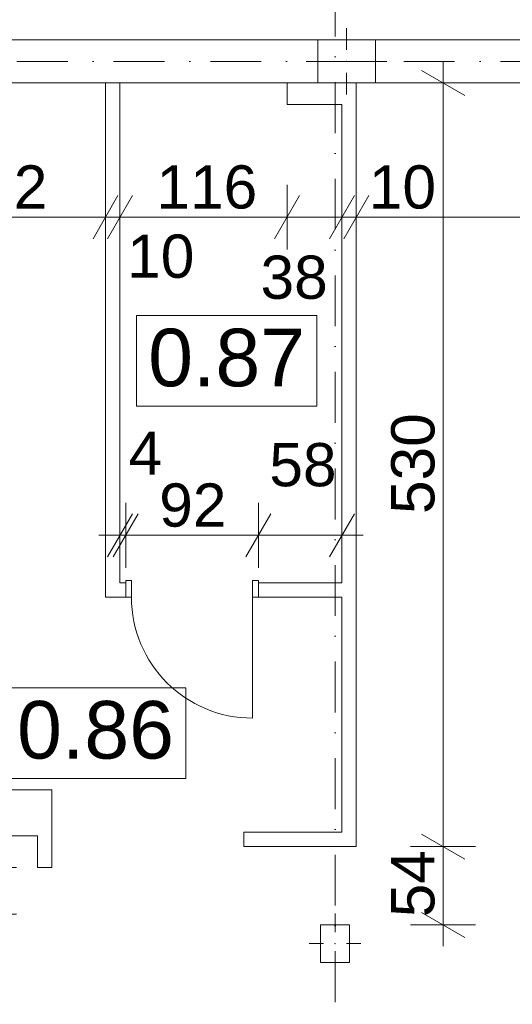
# Model space of a CAD drawing. Extents: x -283435 to 14216, y -77540 to 30522.
# Tile 53 of 177: x -208390 to -204975, y -29646 to -22810. Entities that reach past the tile are written whole.
import ezdxf

# ---------------------------------------------------------------- set-up
doc = ezdxf.new("R2010")
doc.units = 0
doc.header["$MEASUREMENT"] = 0
doc.linetypes.add('Kropki i Kreski', pattern=[670.277762, 352.777767, -176.388884, 0, -141.111112])
for name, color, linetype in [('Drzwi ArchiCAD', 7, 'Continuous'), ('SŁUPY', 7, 'Continuous'), ('WYMIARY', 7, 'Continuous'), ('ŚCIANY', 7, 'Continuous')]:
    doc.layers.add(name, color=color, linetype=linetype)
for name, color, linetype, lineweight in [('Drzwi ArchiCAD_Nr_Pióra__3', 3, 'Continuous', 18), ('Drzwi ArchiCAD_Nr_Pióra__7', 7, 'Continuous', 18), ('OPISY_Nr_Pióra__65', 65, 'Continuous', 18), ('OPISY_Nr_Pióra__86', 86, 'Continuous', 18), ('OSIE_Nr_Pióra__7', 7, 'Continuous', 18), ('SŁUPY_Nr_Pióra__20', 20, 'Continuous', 18), ('WYMIARY_Nr_Pióra__4', 4, 'Continuous', 18), ('WYMIARY_Nr_Pióra__5', 5, 'Continuous', 18), ('ŚCIANY_Nr_Pióra__7', 7, 'Continuous', 18)]:
    doc.layers.add(name, color=color, linetype=linetype, lineweight=lineweight)
doc.layers.add('SŁUPY_Nr_Pióra__28', color=7, linetype='Continuous', lineweight=18, true_color=0x260900)
doc.styles.add('GENERATED_STYLE_1', font='arial.ttf')
doc.styles.add('GENERATED_STYLE_2', font='txt')
doc.dimstyles.new('GENERATED_STYLE__1', dxfattribs={"dimtxt": 300, "dimasz": 228, "dimexe": 0.18, "dimexo": 0, "dimgap": 0.09, "dimtad": 1, "dimdec": 0, "dimlfac": 0.1, "dimzin": 0, "dimdsep": 46, "dimtxsty": 'GENERATED_STYLE_2', "dimblk": 'ARROWHEAD_2', "dimblk1": 'ARROWHEAD_2', "dimblk2": 'ARROWHEAD_2', "dimcen": 0.09, "dimclrd": 256, "dimclre": 256, "dimclrt": 256, "dimazin": 0, "dimtfac": 1, "dimtdec": 4, "dimtmove": 0, "dimatfit": 3, "dimfxl": 1, "dimtolj": 1, "dimtzin": 0, "dimarcsym": 0})
doc.dimstyles.new('GENERATED_STYLE__2', dxfattribs={"dimtxt": 300, "dimasz": 228, "dimexe": 0.18, "dimexo": 0, "dimgap": 0.09, "dimtad": 1, "dimtih": 1, "dimtoh": 1, "dimdec": 0, "dimlfac": 0.1, "dimzin": 0, "dimdsep": 46, "dimtxsty": 'GENERATED_STYLE_2', "dimblk": 'ARROWHEAD_2', "dimblk1": 'ARROWHEAD_2', "dimblk2": 'ARROWHEAD_2', "dimcen": 0.09, "dimclrd": 256, "dimclre": 256, "dimclrt": 256, "dimazin": 0, "dimtfac": 1, "dimtdec": 4, "dimtmove": 0, "dimatfit": 3, "dimfxl": 1, "dimtolj": 1, "dimtzin": 0, "dimarcsym": 0})
doc.dimstyles.new('GENERATED_STYLE__3', dxfattribs={"dimtxt": 300, "dimasz": 228, "dimexe": 0.18, "dimexo": 0, "dimgap": 0.09, "dimtad": 1, "dimtih": 1, "dimtoh": 1, "dimdec": 0, "dimlfac": 0.1, "dimzin": 0, "dimdsep": 46, "dimtxsty": 'GENERATED_STYLE_2', "dimblk": 'ARROWHEAD_2', "dimblk1": 'ARROWHEAD_2', "dimblk2": 'ARROWHEAD_2', "dimcen": 0.09, "dimclrd": 256, "dimclre": 256, "dimclrt": 256, "dimazin": 0, "dimtfac": 1, "dimtdec": 4, "dimtmove": 2, "dimatfit": 3, "dimfxl": 1, "dimtolj": 1, "dimtzin": 0, "dimarcsym": 0})
doc.dimstyles.new('GENERATED_STYLE__4', dxfattribs={"dimtxt": 300, "dimasz": 228, "dimexe": 0.18, "dimexo": 0, "dimgap": 0.09, "dimtad": 1, "dimdec": 0, "dimlfac": 0.1, "dimzin": 0, "dimdsep": 46, "dimtxsty": 'GENERATED_STYLE_2', "dimblk": 'ARROWHEAD_2', "dimblk1": 'ARROWHEAD_2', "dimblk2": 'ARROWHEAD_2', "dimcen": 0.09, "dimclrd": 256, "dimclre": 256, "dimclrt": 256, "dimazin": 0, "dimtfac": 1, "dimtdec": 4, "dimtmove": 2, "dimatfit": 3, "dimfxl": 1, "dimtolj": 1, "dimtzin": 0, "dimarcsym": 0})

# ---------------------------------------------------------------- blocks, each defined once
blk = doc.blocks.new('Ściana_109', base_point=(-206156.3, -23225.3))
at = {"layer": 'ŚCIANY_Nr_Pióra__7', "linetype": 'Continuous'}
for p, q in [((-206056.3, -28451.6), (-206056.3, -23249.9)), ((-206156.3, -23399.5), (-206156.3, -26719.5)), ((-206156.3, -26819.5), (-206156.3, -28451.6))]:
    blk.add_line(p, q, dxfattribs=at)
blk = doc.blocks.new('Ściana_11', base_point=(-170896.8, -23099.5))
at = {"layer": 'ŚCIANY_Nr_Pióra__7', "linetype": 'Continuous'}
for p, q in [((-192412, -22949.5), (-212804, -22949.5)), ((-209316.3, -23249.5), (-206324, -23249.5)), ((-205924, -23249.5), (-200355, -23249.5))]:
    blk.add_line(p, q, dxfattribs=at)
blk = doc.blocks.new('Ściana_338', base_point=(-209316.3, -28157.6))
at = {"layer": 'ŚCIANY_Nr_Pióra__7', "linetype": 'Continuous'}
for p, q in [((-208166.3, -28157.6), (-209316.3, -28157.6)), ((-209316.3, -28477.6), (-208266.3, -28477.6))]:
    blk.add_line(p, q, dxfattribs=at)
blk = doc.blocks.new('Ściana_339', base_point=(-208266.3, -28157.6))
at = {"layer": 'ŚCIANY_Nr_Pióra__7', "linetype": 'Continuous'}
for p, q in [((-208166.3, -28696.7), (-208166.3, -28157.6)), ((-208266.3, -28477.6), (-208266.3, -28696.7)), ((-208266.3, -28696.7), (-208166.3, -28696.7))]:
    blk.add_line(p, q, dxfattribs=at)
blk = doc.blocks.new('Ściana_340', base_point=(-206056.3, -28451.6))
at = {"layer": 'ŚCIANY_Nr_Pióra__7', "linetype": 'Continuous'}
for p, q in [((-206156.3, -28451.6), (-206836.3, -28451.6)), ((-206836.3, -28451.6), (-206836.3, -28551.6)), ((-206056.3, -28551.6), (-206056.3, -28451.6)), ((-206836.3, -28551.6), (-206056.3, -28551.6))]:
    blk.add_line(p, q, dxfattribs=at)
blk = doc.blocks.new('D1 Drzwi proste 12_23')
at = {"layer": 'Drzwi ArchiCAD_Nr_Pióra__3', "linetype": 'Continuous'}
for p, q in [((420, 0), (420, 840)), ((-420, 0), (-460, 0)), ((-460, 0), (-460, -115)), ((-420, -115), (-420, 0)), ((460, 0), (420, 0)), ((420, 0), (420, -115)), ((460, -115), (460, 0)), ((-460, -115), (-420, -115)), ((420, -115), (460, -115))]:
    blk.add_line(p, q, dxfattribs=at)
blk.add_arc((420, 0), 840, 90, 180, dxfattribs=at)
at = {"layer": 'Drzwi ArchiCAD_Nr_Pióra__7', "linetype": 'Continuous'}
for p, q in [((-460, 0), (-460, -100)), ((460, 0), (460, -100))]:
    blk.add_line(p, q, dxfattribs=at)
blk = doc.blocks.new('Ściana_342', base_point=(-206156.3, -26819.5))
at = {"layer": 'ŚCIANY_Nr_Pióra__7', "linetype": 'Continuous'}
for p, q in [((-207655.2, -26719.5), (-207695.2, -26719.5)), ((-207655.2, -26819.5), (-207655.2, -26719.5)), ((-206735.2, -26819.5), (-206735.2, -26719.5)), ((-206156.3, -26719.5), (-206735.2, -26719.5)), ((-207795.2, -26819.5), (-207655.2, -26819.5)), ((-206735.2, -26819.5), (-206156.3, -26819.5))]:
    blk.add_line(p, q, dxfattribs=at)
at = {"layer": 'Drzwi ArchiCAD', "linetype": 'Continuous', "xscale": -1, "rotation": 180}
blk.add_blockref('D1 Drzwi proste 12_23', (-207195.2, -26819.5), dxfattribs=at)
blk = doc.blocks.new('Ściana_343', base_point=(-207795.2, -26819.5))
at = {"layer": 'ŚCIANY_Nr_Pióra__7', "linetype": 'Continuous'}
for p, q in [((-207695.2, -23249.5), (-207795.2, -23249.5)), ((-207795.2, -23249.5), (-207795.2, -26819.5)), ((-207695.2, -26719.5), (-207695.2, -23249.5))]:
    blk.add_line(p, q, dxfattribs=at)
blk = doc.blocks.new('Ściana_110', base_point=(-206156.3, -23249.5))
at = {"layer": 'ŚCIANY_Nr_Pióra__7', "linetype": 'Continuous'}
for p, q in [((-206324, -23249.5), (-206536.3, -23249.5)), ((-206536.3, -23249.5), (-206536.3, -23399.5)), ((-206536.3, -23399.5), (-206156.3, -23399.5))]:
    blk.add_line(p, q, dxfattribs=at)
blk = doc.blocks.new('Słup_77', base_point=(-206124, -23099.9))
at = {"layer": 'SŁUPY_Nr_Pióra__20', "linetype": 'Continuous'}
for p, q in [((-206124, -23019.9), (-206124, -22869.9)), ((-206204, -23099.9), (-206404, -23099.9)), ((-206044, -23099.9), (-205844, -23099.9)), ((-206124, -23179.9), (-206124, -23329.9))]:
    blk.add_line(p, q, dxfattribs=at)
blk.add_point((-206124, -23099.9), dxfattribs=at)
at = {"layer": 'SŁUPY_Nr_Pióra__28', "linetype": 'Continuous', "flags": 128}
blk.add_lwpolyline([(-205924, -23249.9), (-205924, -22949.9), (-206324, -22949.9), (-206324, -23249.9)], close=True, dxfattribs=at)
blk = doc.blocks.new('Słup_115', base_point=(-206204, -29224.9))
at = {"layer": 'SŁUPY_Nr_Pióra__20', "linetype": 'Continuous'}
for p, q in [((-206204, -29144.9), (-206204, -29014.9)), ((-206284, -29224.9), (-206384, -29224.9)), ((-206124, -29224.9), (-206024, -29224.9)), ((-206204, -29304.9), (-206204, -29434.9))]:
    blk.add_line(p, q, dxfattribs=at)
blk.add_point((-206204, -29224.9), dxfattribs=at)
at = {"layer": 'SŁUPY_Nr_Pióra__28', "linetype": 'Continuous', "flags": 128}
blk.add_lwpolyline([(-206104, -29354.9), (-206104, -29094.9), (-206304, -29094.9), (-206304, -29354.9)], close=True, dxfattribs=at)
blk = doc.blocks.new('*D1693')
at = {"layer": 'WYMIARY_Nr_Pióra__4', "linetype": 'Continuous', "transparency": 16777216}
for p, q in [((-209316.3, -24406.6), (-209316.3, -23956.6)), ((-207795.2, -24406.6), (-207795.2, -23956.6)), ((-209229.7, -24031.6), (-209402.9, -24331.6)), ((-207708.6, -24031.6), (-207881.8, -24331.6)), ((-209316.3, -24181.6), (-207795.2, -24181.6))]:
    blk.add_line(p, q, dxfattribs=at)
at = {"layer": 'WYMIARY_Nr_Pióra__5', "transparency": 16777216, "char_height": 300, "attachment_point": 1, "style": 'GENERATED_STYLE_1'}
for s, insert in [('{152}', (-208897.2, -23821.6)), ('{15}', (-209255.4, -24250.1))]:
    blk.add_mtext(s, dxfattribs=dict(at, insert=insert))
blk = doc.blocks.new('ARROWHEAD_2')
at = {"linetype": 'Continuous'}
for p, q in [((-0.378, -0.655), (0.378, 0.655)), ((0, 0), (-1, 0))]:
    blk.add_line(p, q, dxfattribs=at)
blk = doc.blocks.new('*D1694')
at = {"layer": 'WYMIARY_Nr_Pióra__4', "linetype": 'Continuous', "transparency": 16777216}
for p, q in [((-207795.2, -24406.6), (-207795.2, -23956.6)), ((-207695.2, -24406.6), (-207695.2, -23956.6)), ((-207708.6, -24031.6), (-207881.8, -24331.6)), ((-207608.6, -24031.6), (-207781.8, -24331.6)), ((-207795.2, -24181.6), (-207695.2, -24181.6))]:
    blk.add_line(p, q, dxfattribs=at)
blk = doc.blocks.new('*D1695')
at = {"layer": 'WYMIARY_Nr_Pióra__4', "linetype": 'Continuous', "transparency": 16777216}
for p, q in [((-207695.2, -24406.6), (-207695.2, -23956.6)), ((-206536.3, -24406.6), (-206536.3, -23956.6)), ((-207608.6, -24031.6), (-207781.8, -24331.6)), ((-206449.7, -24031.6), (-206622.9, -24331.6)), ((-207695.2, -24181.6), (-206536.3, -24181.6))]:
    blk.add_line(p, q, dxfattribs=at)
at = {"layer": 'WYMIARY_Nr_Pióra__5', "transparency": 16777216, "char_height": 300, "attachment_point": 1, "style": 'GENERATED_STYLE_1'}
for s, insert in [('{116}', (-207442.2, -23821.6)), ('{10}', (-207645.2, -24302.1)), ('{38}', (-206720.5, -24448.2))]:
    blk.add_mtext(s, dxfattribs=dict(at, insert=insert))
blk = doc.blocks.new('*D1696')
at = {"layer": 'WYMIARY_Nr_Pióra__4', "linetype": 'Continuous', "transparency": 16777216}
for p, q in [((-206536.3, -24406.6), (-206536.3, -23956.6)), ((-206156.3, -24406.6), (-206156.3, -23956.6)), ((-206449.7, -24031.6), (-206622.9, -24331.6)), ((-206069.7, -24031.6), (-206242.9, -24331.6)), ((-206536.3, -24181.6), (-206156.3, -24181.6))]:
    blk.add_line(p, q, dxfattribs=at)
blk = doc.blocks.new('*D1697')
at = {"layer": 'WYMIARY_Nr_Pióra__4', "linetype": 'Continuous', "transparency": 16777216}
for p, q in [((-206156.3, -24406.6), (-206156.3, -23956.6)), ((-206056.3, -24406.6), (-206056.3, -23956.6)), ((-206069.7, -24031.6), (-206242.9, -24331.6)), ((-205969.7, -24031.6), (-206142.9, -24331.6)), ((-206156.3, -24181.6), (-206056.3, -24181.6))]:
    blk.add_line(p, q, dxfattribs=at)
blk = doc.blocks.new('*D1698')
at = {"layer": 'WYMIARY_Nr_Pióra__4', "linetype": 'Continuous', "transparency": 16777216}
for p, q in [((-206056.3, -24406.6), (-206056.3, -23956.6)), ((-200355, -24406.6), (-200355, -23956.6)), ((-205969.7, -24031.6), (-206142.9, -24331.6)), ((-200268.4, -24031.6), (-200441.6, -24331.6)), ((-206056.3, -24181.6), (-200355, -24181.6))]:
    blk.add_line(p, q, dxfattribs=at)
at = {"layer": 'WYMIARY_Nr_Pióra__5', "transparency": 16777216, "char_height": 300, "attachment_point": 1, "style": 'GENERATED_STYLE_1'}
for s, insert in [('{10}', (-205969.6, -23821.6)), ('{570}', (-203547.1, -23821.6)), ('{18}', (-200897, -23821.6))]:
    blk.add_mtext(s, dxfattribs=dict(at, insert=insert))
blk = doc.blocks.new('*D1699')
at = {"layer": 'WYMIARY_Nr_Pióra__4', "linetype": 'Continuous', "transparency": 16777216}
for p, q in [((-200355, -24406.6), (-200355, -23956.6)), ((-200175, -24406.6), (-200175, -23956.6)), ((-200268.4, -24031.6), (-200441.6, -24331.6)), ((-200088.4, -24031.6), (-200261.6, -24331.6)), ((-200355, -24181.6), (-200175, -24181.6))]:
    blk.add_line(p, q, dxfattribs=at)
blk = doc.blocks.new('*D1700')
at = {"layer": 'WYMIARY_Nr_Pióra__4', "linetype": 'Continuous', "transparency": 16777216}
for p, q in [((-200175, -24406.6), (-200175, -23956.6)), ((-195183, -24406.6), (-195183, -23956.6)), ((-200088.4, -24031.6), (-200261.6, -24331.6)), ((-195096.4, -24031.6), (-195269.6, -24331.6)), ((-200175, -24181.6), (-195183, -24181.6))]:
    blk.add_line(p, q, dxfattribs=at)
at = {"layer": 'WYMIARY_Nr_Pióra__5', "transparency": 16777216, "char_height": 300, "attachment_point": 1, "style": 'GENERATED_STYLE_1'}
for s, insert in [('{499}', (-198248.1, -23821.6)), ('{25}', (-195725, -23821.6))]:
    blk.add_mtext(s, dxfattribs=dict(at, insert=insert))
blk = doc.blocks.new('*D1701')
at = {"layer": 'WYMIARY_Nr_Pióra__4', "linetype": 'Continuous', "transparency": 16777216}
for p, q in [((-195183, -24406.6), (-195183, -23956.6)), ((-194933, -24406.6), (-194933, -23956.6)), ((-195096.4, -24031.6), (-195269.6, -24331.6)), ((-194846.4, -24031.6), (-195019.6, -24331.6)), ((-195183, -24181.6), (-194933, -24181.6))]:
    blk.add_line(p, q, dxfattribs=at)
blk = doc.blocks.new('*D1702')
at = {"layer": 'WYMIARY_Nr_Pióra__4', "linetype": 'Continuous', "transparency": 16777216}
for p, q in [((-194933, -24406.6), (-194933, -23956.6)), ((-192412, -24406.6), (-192412, -23956.6)), ((-194846.4, -24031.6), (-195019.6, -24331.6)), ((-192325.4, -24031.6), (-192498.6, -24331.6)), ((-194933, -24181.6), (-192412, -24181.6))]:
    blk.add_line(p, q, dxfattribs=at)
at = {"layer": 'WYMIARY_Nr_Pióra__5', "transparency": 16777216, "insert": (-193438.7, -23821.6), "char_height": 300, "attachment_point": 1, "style": 'GENERATED_STYLE_1'}
blk.add_mtext('{252}', dxfattribs=at)
blk = doc.blocks.new('*D1703')
at = {"layer": 'WYMIARY_Nr_Pióra__4', "linetype": 'Continuous', "transparency": 16777216}
for p, q in [((-192412, -24406.6), (-192412, -23956.6)), ((-190892, -24406.6), (-190892, -23956.6)), ((-192325.4, -24031.6), (-192498.6, -24331.6)), ((-190805.4, -24031.6), (-190978.6, -24331.6)), ((-192412, -24181.6), (-190892, -24181.6))]:
    blk.add_line(p, q, dxfattribs=at)
at = {"layer": 'WYMIARY_Nr_Pióra__5', "transparency": 16777216, "insert": (-191993.5, -23821.6), "char_height": 300, "attachment_point": 1, "style": 'GENERATED_STYLE_1'}
blk.add_mtext('{152}', dxfattribs=at)
blk = doc.blocks.new('*D1704')
at = {"layer": 'WYMIARY_Nr_Pióra__4', "linetype": 'Continuous', "transparency": 16777216}
for p, q in [((-190892, -24406.6), (-190892, -23956.6)), ((-189392.1, -24406.6), (-189392.1, -23956.6)), ((-190805.4, -24031.6), (-190978.6, -24331.6)), ((-189305.5, -24031.6), (-189478.7, -24331.6)), ((-190892, -24181.6), (-189392.1, -24181.6))]:
    blk.add_line(p, q, dxfattribs=at)
at = {"layer": 'WYMIARY_Nr_Pióra__5', "transparency": 16777216, "insert": (-190483.5, -23821.6), "char_height": 300, "attachment_point": 1, "style": 'GENERATED_STYLE_1'}
blk.add_mtext('{150}', dxfattribs=at)
blk = doc.blocks.new('*D1705')
at = {"layer": 'WYMIARY_Nr_Pióra__4', "linetype": 'Continuous', "transparency": 16777216}
for p, q in [((-189392.1, -24406.6), (-189392.1, -23956.6)), ((-188472.1, -24406.6), (-188472.1, -23956.6)), ((-189305.5, -24031.6), (-189478.7, -24331.6)), ((-188385.5, -24031.6), (-188558.7, -24331.6)), ((-189392.1, -24181.6), (-188472.1, -24181.6))]:
    blk.add_line(p, q, dxfattribs=at)
at = {"layer": 'WYMIARY_Nr_Pióra__5', "transparency": 16777216, "char_height": 300, "attachment_point": 1, "style": 'GENERATED_STYLE_1'}
for s, insert in [('{14}', (-188699.8, -23661.2)), ('{92}', (-189159.8, -23821.6))]:
    blk.add_mtext(s, dxfattribs=dict(at, insert=insert))
blk = doc.blocks.new('*D1706')
at = {"layer": 'WYMIARY_Nr_Pióra__4', "linetype": 'Continuous', "transparency": 16777216}
for p, q in [((-188472.1, -24406.6), (-188472.1, -23956.6)), ((-188329, -24406.6), (-188329, -23956.6)), ((-188385.5, -24031.6), (-188558.7, -24331.6)), ((-188242.4, -24031.6), (-188415.6, -24331.6)), ((-188472.1, -24181.6), (-188329, -24181.6))]:
    blk.add_line(p, q, dxfattribs=at)
blk = doc.blocks.new('*D1707')
at = {"layer": 'WYMIARY_Nr_Pióra__4', "linetype": 'Continuous', "transparency": 16777216}
for p, q in [((-188329, -24406.6), (-188329, -23956.6)), ((-188079, -24406.6), (-188079, -23956.6)), ((-188242.4, -24031.6), (-188415.6, -24331.6)), ((-188165.6, -24331.6), (-187992.4, -24031.6)), ((-187922.4, -24031.6), (-188095.6, -24331.6)), ((-188329, -24181.6), (-188079, -24181.6))]:
    blk.add_line(p, q, dxfattribs=at)
blk = doc.blocks.new('*D1708')
at = {"layer": 'WYMIARY_Nr_Pióra__4', "linetype": 'Continuous', "transparency": 16777216}
for p, q in [((-188079, -24406.6), (-188079, -23956.6)), ((-188009, -24406.6), (-188009, -23956.6)), ((-188165.6, -24331.6), (-187992.4, -24031.6)), ((-187922.4, -24031.6), (-188095.6, -24331.6)), ((-188079, -24181.6), (-188009, -24181.6))]:
    blk.add_line(p, q, dxfattribs=at)
at = {"layer": 'WYMIARY_Nr_Pióra__5', "transparency": 16777216, "char_height": 300, "attachment_point": 1, "style": 'GENERATED_STYLE_1'}
for s, insert in [('{7}', (-188041.9, -23724.7)), ('{25}', (-188036.6, -24413.4))]:
    blk.add_mtext(s, dxfattribs=dict(at, insert=insert))
blk = doc.blocks.new('*D1709')
at = {"layer": 'WYMIARY_Nr_Pióra__4', "linetype": 'Continuous', "transparency": 16777216}
for p, q in [((-188009, -24406.6), (-188009, -23956.6)), ((-187029, -24406.6), (-187029, -23956.6)), ((-188165.6, -24331.6), (-187992.4, -24031.6)), ((-187922.4, -24031.6), (-188095.6, -24331.6)), ((-186942.4, -24031.6), (-187115.6, -24331.6)), ((-188009, -24181.6), (-187029, -24181.6))]:
    blk.add_line(p, q, dxfattribs=at)
at = {"layer": 'WYMIARY_Nr_Pióra__5', "transparency": 16777216, "insert": (-187746.7, -23821.6), "char_height": 300, "attachment_point": 1, "style": 'GENERATED_STYLE_1'}
blk.add_mtext('{98}', dxfattribs=at)
blk = doc.blocks.new('*D1710')
at = {"layer": 'WYMIARY_Nr_Pióra__4', "linetype": 'Continuous', "transparency": 16777216}
for p, q in [((-187029, -24406.6), (-187029, -23956.6)), ((-186034.3, -24406.6), (-186034.3, -23956.6)), ((-186942.4, -24031.6), (-187115.6, -24331.6)), ((-186120.9, -24331.6), (-185947.7, -24031.6)), ((-187029, -24181.6), (-186034.3, -24181.6)), ((-186034.3, -24181.6), (-185887.6, -24181.6))]:
    blk.add_line(p, q, dxfattribs=at)
at = {"layer": 'WYMIARY_Nr_Pióra__5', "transparency": 16777216, "insert": (-186838.7, -23821.6), "char_height": 300, "attachment_point": 1, "style": 'GENERATED_STYLE_1'}
blk.add_mtext('{99}', dxfattribs=at)
blk = doc.blocks.new('*D1748')
at = {"layer": 'WYMIARY_Nr_Pióra__4', "linetype": 'Continuous', "transparency": 16777216}
for p, q in [((-205604.7, -28465), (-205304.7, -28638.2)), ((-205229.7, -28551.6), (-205679.7, -28551.6)), ((-205454.7, -29094.9), (-205454.7, -28551.6)), ((-205604.7, -29008.3), (-205304.7, -29181.5)), ((-205229.7, -29094.9), (-205679.7, -29094.9)), ((-205454.7, -29241.6), (-205454.7, -29094.9))]:
    blk.add_line(p, q, dxfattribs=at)
at = {"layer": 'WYMIARY_Nr_Pióra__5', "transparency": 16777216, "insert": (-205814.7, -29041.8), "char_height": 300, "attachment_point": 1, "rotation": 90, "style": 'GENERATED_STYLE_1'}
blk.add_mtext('{54}', dxfattribs=at)
blk = doc.blocks.new('*D1749')
at = {"layer": 'WYMIARY_Nr_Pióra__4', "linetype": 'Continuous', "transparency": 16777216}
for p, q in [((-205454.7, -23249.5), (-205454.7, -23102.8)), ((-205304.7, -23336.1), (-205604.7, -23162.9)), ((-205229.7, -23249.5), (-205679.7, -23249.5)), ((-205454.7, -28551.6), (-205454.7, -23249.5)), ((-205604.7, -28465), (-205304.7, -28638.2)), ((-205229.7, -28551.6), (-205679.7, -28551.6))]:
    blk.add_line(p, q, dxfattribs=at)
at = {"layer": 'WYMIARY_Nr_Pióra__5', "transparency": 16777216, "insert": (-205814.7, -26242), "char_height": 300, "attachment_point": 1, "rotation": 90, "style": 'GENERATED_STYLE_1'}
blk.add_mtext('{530}', dxfattribs=at)
blk = doc.blocks.new('*D1757')
at = {"layer": 'WYMIARY_Nr_Pióra__4', "linetype": 'Continuous', "transparency": 16777216}
for p, q in [((-208787.6, -28610.1), (-208487.6, -28783.3)), ((-208412.6, -28696.7), (-208862.6, -28696.7)), ((-208637.6, -29020.2), (-208637.6, -28696.7)), ((-208787.6, -28933.6), (-208487.6, -29106.8)), ((-208412.6, -29020.2), (-208862.6, -29020.2)), ((-208637.6, -29166.9), (-208637.6, -29020.2))]:
    blk.add_line(p, q, dxfattribs=at)
at = {"layer": 'WYMIARY_Nr_Pióra__5', "transparency": 16777216, "char_height": 300, "attachment_point": 1, "rotation": 90, "style": 'GENERATED_STYLE_1'}
for s, insert in [('{22}', (-209195.9, -28963.5)), ('{32}', (-208997.6, -29562.2))]:
    blk.add_mtext(s, dxfattribs=dict(at, insert=insert))
blk = doc.blocks.new('*D1758')
at = {"layer": 'WYMIARY_Nr_Pióra__4', "linetype": 'Continuous', "transparency": 16777216}
for p, q in [((-208787.6, -28391), (-208487.6, -28564.2)), ((-208412.6, -28477.6), (-208862.6, -28477.6)), ((-208637.6, -28696.7), (-208637.6, -28477.6)), ((-208787.6, -28610.1), (-208487.6, -28783.3)), ((-208412.6, -28696.7), (-208862.6, -28696.7))]:
    blk.add_line(p, q, dxfattribs=at)
blk = doc.blocks.new('*D1773')
at = {"layer": 'WYMIARY_Nr_Pióra__4', "linetype": 'Continuous', "transparency": 16777216}
for p, q in [((-207695.2, -26614.9), (-207695.2, -26164.9)), ((-207655.2, -26614.9), (-207655.2, -26164.9)), ((-207781.8, -26539.9), (-207608.6, -26239.9)), ((-207568.6, -26239.9), (-207741.8, -26539.9)), ((-207841.9, -26389.9), (-207695.2, -26389.9)), ((-207695.2, -26389.9), (-207655.2, -26389.9))]:
    blk.add_line(p, q, dxfattribs=at)
blk = doc.blocks.new('*D1774')
at = {"layer": 'WYMIARY_Nr_Pióra__4', "linetype": 'Continuous', "transparency": 16777216}
for p, q in [((-207655.2, -26614.9), (-207655.2, -26164.9)), ((-206735.2, -26614.9), (-206735.2, -26164.9)), ((-207781.8, -26539.9), (-207608.6, -26239.9)), ((-207568.6, -26239.9), (-207741.8, -26539.9)), ((-206648.6, -26239.9), (-206821.8, -26539.9)), ((-207655.2, -26389.9), (-206735.2, -26389.9))]:
    blk.add_line(p, q, dxfattribs=at)
at = {"layer": 'WYMIARY_Nr_Pióra__5', "transparency": 16777216, "char_height": 300, "attachment_point": 1, "style": 'GENERATED_STYLE_1'}
for s, insert in [('{4}', (-207634.7, -25669.7)), ('{92}', (-207422.9, -26029.9))]:
    blk.add_mtext(s, dxfattribs=dict(at, insert=insert))
blk = doc.blocks.new('*D1775')
at = {"layer": 'WYMIARY_Nr_Pióra__4', "linetype": 'Continuous', "transparency": 16777216}
for p, q in [((-206735.2, -26614.9), (-206735.2, -26164.9)), ((-206156.3, -26614.9), (-206156.3, -26164.9)), ((-206648.6, -26239.9), (-206821.8, -26539.9)), ((-206242.9, -26539.9), (-206069.7, -26239.9)), ((-206735.2, -26389.9), (-206156.3, -26389.9)), ((-206156.3, -26389.9), (-206009.6, -26389.9))]:
    blk.add_line(p, q, dxfattribs=at)
at = {"layer": 'WYMIARY_Nr_Pióra__5', "transparency": 16777216, "insert": (-206659.4, -25749.8), "char_height": 300, "attachment_point": 1, "style": 'GENERATED_STYLE_1'}
blk.add_mtext('{58}', dxfattribs=at)

msp = doc.modelspace()

# ---------------------------------------------------------------- linework, layer by layer
at = {"layer": 'OPISY_Nr_Pióra__65', "linetype": 'Continuous', "flags": 128}
for points in [[(-207580.4, -24864.5), (-206330.4, -24864.5), (-206330.4, -25493), (-207580.4, -25493)], [(-208489.3, -27448.9), (-207239.3, -27448.9), (-207239.3, -28077.5), (-208489.3, -28077.5)]]:
    msp.add_lwpolyline(points, close=True, dxfattribs=at)
at = {"layer": 'OSIE_Nr_Pióra__7', "linetype": 'Kropki i Kreski'}
for p, q in [((-206204, -38346.1), (-206204, 27442)), ((-280139.5, -23099.9), (10893.5, -23099.9))]:
    msp.add_line(p, q, dxfattribs=at)

# ---------------------------------------------------------------- block references
at = {"layer": 'SŁUPY'}
for name, p in [('Słup_77', (-206124, -23099.9)), ('Słup_115', (-206204, -29224.9))]:
    msp.add_blockref(name, p, dxfattribs=at)
at = {"layer": 'ŚCIANY'}
for name, p in [('Ściana_11', (-170896.8, -23099.5)), ('Ściana_343', (-207795.2, -26819.5)), ('Ściana_110', (-206156.3, -23249.5)), ('Ściana_109', (-206156.3, -23225.3)), ('Ściana_342', (-206156.3, -26819.5)), ('Ściana_338', (-209316.3, -28157.6)), ('Ściana_339', (-208266.3, -28157.6)), ('Ściana_340', (-206056.3, -28451.6))]:
    msp.add_blockref(name, p, dxfattribs=at)

# ---------------------------------------------------------------- texts
at = {"layer": 'OPISY_Nr_Pióra__86', "linetype": 'Continuous', "char_height": 400, "attachment_point": 2, "style": 'GENERATED_STYLE_1'}
for s, insert in [('{0.87}', (-206955.4, -24955.9)), ('{0.86}', (-207864.3, -27540.4))]:
    msp.add_mtext(s, dxfattribs=dict(at, insert=insert))

# ---------------------------------------------------------------- dimensions: what is measured, and where the dimension line sits
at = {"layer": 'WYMIARY', "linetype": 'Continuous'}
for base, p1, p2, dimstyle, picture, middle in [((-205454.7, -29094.9), (-206056.3, -28551.6), (-206136.3, -23249.5), 'GENERATED_STYLE__1', '*D1749', (-205664.7, -25904.7)), ((-208637.6, -29020.2), (-208266.3, -28696.7), (-209316.3, -28477.6), 'GENERATED_STYLE__4', '*D1758', (-209045.9, -28738.6)), ((-205454.7, -29094.9), (-206104, -29094.9), (-206056.3, -28551.6), 'GENERATED_STYLE__4', '*D1748', (-205664.7, -28816.9)), ((-208637.6, -29020.2), (-210760.2, -29020.2), (-208266.3, -28696.7), 'GENERATED_STYLE__1', '*D1757', (-208847.6, -29337.3))]:
    dim = msp.add_linear_dim(base=base, p1=p1, p2=p2, angle=90, dimstyle=dimstyle, dxfattribs=at)
    dim.commit()
    dim.dimension.update_dxf_attribs({"geometry": picture, "text_midpoint": middle})
for base, p1, p2, dimstyle, picture, middle in [((-214843.4, -24181.6), (-206536.3, -23249.5), (-206156.3, -23225.3), 'GENERATED_STYLE__3', '*D1696', (-206495.6, -24598.2)), ((-214843.4, -24181.6), (-206156.3, -23225.3), (-206056.3, -23249.5), 'GENERATED_STYLE__2', '*D1697', (-205744.7, -23971.6)), ((-214843.4, -24181.6), (-209316.3, -23249.5), (-207795.2, -23249.5), 'GENERATED_STYLE__2', '*D1693', (-208559.9, -23971.6)), ((-214843.4, -24181.6), (-207795.2, -23249.5), (-207695.2, -23249.5), 'GENERATED_STYLE__3', '*D1694', (-207420.3, -24452.1)), ((-214843.4, -24181.6), (-207695.2, -23249.5), (-206536.3, -23249.5), 'GENERATED_STYLE__2', '*D1695', (-207104.8, -23971.6)), ((-214843.4, -24181.6), (-206056.3, -23249.5), (-200355, -23249.5), 'GENERATED_STYLE__2', '*D1698', (-203209.7, -23971.6)), ((-214843.4, -24181.6), (-200355, -23249.5), (-200175, -23249.5), 'GENERATED_STYLE__2', '*D1699', (-200672.1, -23971.6)), ((-214843.4, -24181.6), (-200175, -23249.5), (-195183, -23249.5), 'GENERATED_STYLE__2', '*D1700', (-197910.7, -23971.6)), ((-214843.4, -24181.6), (-195183, -23249.5), (-194933, -23249.5), 'GENERATED_STYLE__2', '*D1701', (-195500.1, -23971.6)), ((-214843.4, -24181.6), (-194933, -23249.5), (-192412, -23249.5), 'GENERATED_STYLE__3', '*D1702', (-193101.3, -23971.6)), ((-214843.4, -24181.6), (-192412, -23249.5), (-190892, -23249.5), 'GENERATED_STYLE__2', '*D1703', (-191656.1, -23971.6)), ((-214843.4, -24181.6), (-190892, -23249.5), (-189392.1, -23249.5), 'GENERATED_STYLE__2', '*D1704', (-190146.2, -23971.6)), ((-214843.4, -24181.6), (-189392.1, -23249.5), (-188472.1, -23249.5), 'GENERATED_STYLE__2', '*D1705', (-188934.9, -23971.6)), ((-214843.4, -24181.6), (-188472.1, -23249.5), (-188329, -23249.5), 'GENERATED_STYLE__3', '*D1706', (-188474.9, -23811.2)), ((-214843.4, -24181.6), (-188329, -23249.5), (-188079, -23249.5), 'GENERATED_STYLE__3', '*D1707', (-187811.7, -24563.4)), ((-214843.4, -24181.6), (-188079, -23249.5), (-188009, -23249.5), 'GENERATED_STYLE__3', '*D1708', (-187929.5, -23874.7)), ((-214843.4, -24181.6), (-188009, -23249.5), (-187029, -23249.5), 'GENERATED_STYLE__2', '*D1709', (-187521.8, -23971.6)), ((-214843.4, -24181.6), (-187029, -23249.5), (-186034.3, -23249.5), 'GENERATED_STYLE__3', '*D1710', (-186613.8, -23971.6)), ((-207695.2, -26389.9), (-207655.2, -26719.5), (-206735.2, -26719.5), 'GENERATED_STYLE__2', '*D1774', (-207197.9, -26179.9)), ((-207695.2, -26389.9), (-206735.2, -26719.5), (-206156.3, -26719.5), 'GENERATED_STYLE__3', '*D1775', (-206434.4, -25899.8)), ((-207695.2, -26389.9), (-207695.2, -26719.5), (-207655.2, -26719.5), 'GENERATED_STYLE__3', '*D1773', (-207522.2, -25819.7))]:
    dim = msp.add_linear_dim(base=base, p1=p1, p2=p2, dimstyle=dimstyle, dxfattribs=at)
    dim.commit()
    dim.dimension.update_dxf_attribs({"geometry": picture, "text_midpoint": middle})

doc.saveas('drawing.dxf')
